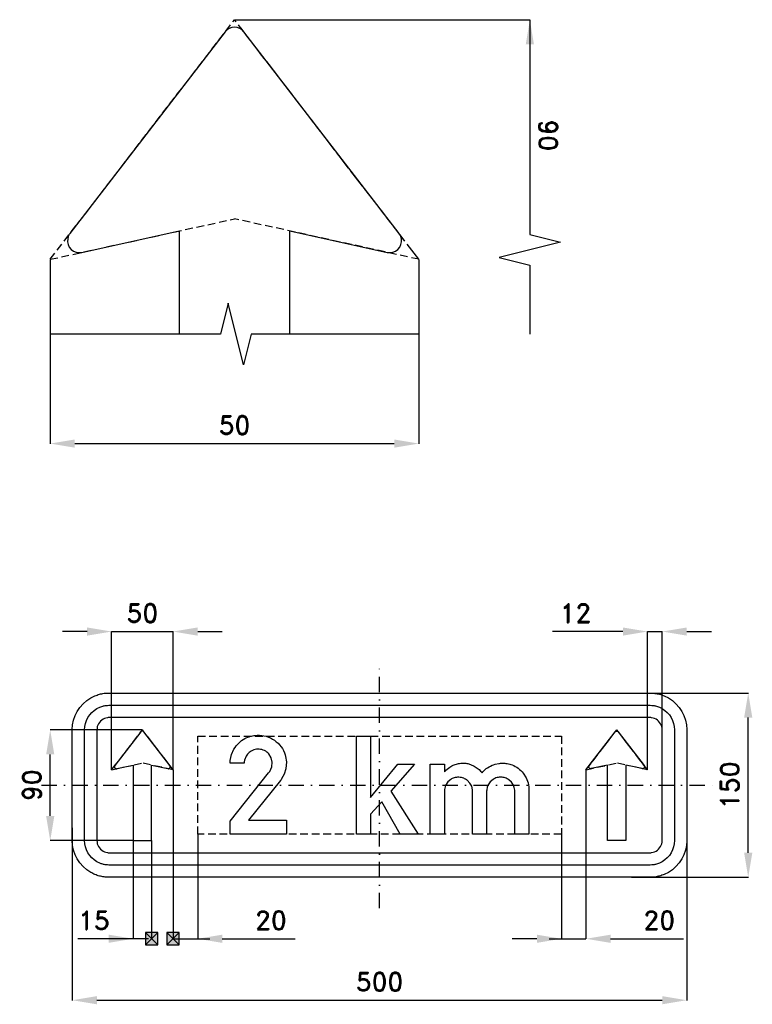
# Model space of a CAD drawing. Header units: millimetres. Extents: x -293 to 1625, y -178 to 722.
import ezdxf

# ---------------------------------------------------------------- set-up
doc = ezdxf.new("R2010")
doc.units = ezdxf.units.MM
doc.header["$LTSCALE"] = 5
doc.linetypes.add('ČERCHOVANÁX2', pattern=[2, 1, -0.5, 0, -0.5])
doc.linetypes.add('ČÁRKOVANÁX2', pattern=[1.5, 1, -0.5])
doc.layers.add('Kóty', color=2, linetype='Continuous')
doc.layers.add('Značka', color=7, linetype='Continuous')
doc.styles.get("Standard").update_dxf_attribs({"font": 'romand.shx', "height": 15})
doc.dimstyles.get("Standard").update_dxf_attribs({"dimtxt": 15, "dimasz": 20, "dimexe": 0.18, "dimexo": 0.0625, "dimgap": 7.5, "dimtad": 1, "dimdec": 0, "dimzin": 0, "dimdsep": 46, "dimtxsty": 'Standard', "dimcen": 0.09, "dimadec": 0, "dimazin": 0, "dimtfac": 1, "dimtdec": 0, "dimtofl": 0, "dimtmove": 0, "dimatfit": 3, "dimfxl": 1, "dimtolj": 1, "dimtzin": 0, "dimarcsym": 0})

# ---------------------------------------------------------------- blocks, each defined once
blk = doc.blocks.new('*D0')
at = {"layer": 'Defpoints', "color": 0, "transparency": 16777216}
for p in [(-250, -34.68), (250, -34.68), (250, -175)]:
    blk.add_point(p, dxfattribs=at)
at = {"layer": 'Kóty', "color": 0, "lineweight": -2, "transparency": 16777216}
for p, q in [((-250, -34.75), (-250, -175.18)), ((250, -34.75), (250, -175.18)), ((-230, -175), (230, -175))]:
    blk.add_line(p, q, dxfattribs=at)
at = {"layer": 'Kóty', "color": 0, "transparency": 16777216}
for points in [[(-230, -171.67), (-230, -178.33), (-250, -175)], [(230, -171.67), (230, -178.33), (250, -175)]]:
    blk.add_solid(points, dxfattribs=at)
at = {"layer": 'Kóty', "color": 0, "transparency": 16777216, "insert": (0, -160), "char_height": 15, "attachment_point": 5}
blk.add_mtext('\\A1;500', dxfattribs=at)
blk = doc.blocks.new('*D1')
at = {"layer": 'Defpoints', "color": 0, "transparency": 16777216}
for p in [(205, 75), (300, 75), (205, -75)]:
    blk.add_point(p, dxfattribs=at)
at = {"layer": 'Kóty', "color": 0, "lineweight": -2, "transparency": 16777216}
for p, q in [((205.06, 75), (300.18, 75)), ((300, -55), (300, 55)), ((205.06, -75), (300.18, -75))]:
    blk.add_line(p, q, dxfattribs=at)
at = {"layer": 'Kóty', "color": 0, "transparency": 16777216}
for points in [[(296.67, 55), (303.33, 55), (300, 75)], [(296.67, -55), (303.33, -55), (300, -75)]]:
    blk.add_solid(points, dxfattribs=at)
at = {"layer": 'Kóty', "color": 0, "transparency": 16777216, "insert": (285, 0), "char_height": 15, "attachment_point": 5, "rotation": 90}
blk.add_mtext('\\A1;150', dxfattribs=at)
blk = doc.blocks.new('*D2')
at = {"layer": 'Defpoints', "color": 0, "transparency": 16777216}
for p in [(218, 125), (218, 12.5), (230, 9.67)]:
    blk.add_point(p, dxfattribs=at)
at = {"layer": 'Kóty', "color": 0, "lineweight": -2, "transparency": 16777216}
for p, q in [((198, 125), (140.85, 125)), ((218, 12.56), (218, 125.18)), ((230, 9.73), (230, 125.18)), ((250, 125), (270, 125))]:
    blk.add_line(p, q, dxfattribs=at)
at = {"layer": 'Kóty', "color": 0, "transparency": 16777216}
for points in [[(198, 128.33), (198, 121.67), (218, 125)], [(250, 128.33), (250, 121.67), (230, 125)]]:
    blk.add_solid(points, dxfattribs=at)
at = {"layer": 'Kóty', "color": 0, "transparency": 16777216, "insert": (159.43, 140), "char_height": 15, "attachment_point": 5}
blk.add_mtext('\\A1;12', dxfattribs=at)
blk = doc.blocks.new('*D3')
at = {"layer": 'Defpoints', "color": 0, "transparency": 16777216}
for p in [(-267.98, 427.91), (31.98, 427.91), (31.98, 277.96)]:
    blk.add_point(p, dxfattribs=at)
at = {"layer": 'Kóty', "color": 0, "lineweight": -2, "transparency": 16777216}
for p, q in [((-267.98, 427.85), (-267.98, 277.78)), ((31.98, 427.85), (31.98, 277.78)), ((-247.98, 277.96), (11.98, 277.96))]:
    blk.add_line(p, q, dxfattribs=at)
at = {"layer": 'Kóty', "color": 0, "transparency": 16777216}
for points in [[(-247.98, 281.29), (-247.98, 274.63), (-267.98, 277.96)], [(11.98, 281.29), (11.98, 274.63), (31.98, 277.96)]]:
    blk.add_solid(points, dxfattribs=at)
at = {"layer": 'Kóty', "color": 0, "transparency": 16777216, "insert": (-118, 292.96), "char_height": 15, "attachment_point": 5}
blk.add_mtext('\\A1;50', dxfattribs=at)
blk = doc.blocks.new('*D4')
at = {"layer": 'Defpoints', "color": 0, "transparency": 16777216}
for p in [(-267.98, 45), (-193, 45), (-200.5, -45.06)]:
    blk.add_point(p, dxfattribs=at)
at = {"layer": 'Kóty', "color": 0, "lineweight": -2, "transparency": 16777216}
for p, q in [((-193.06, 45), (-268.16, 45)), ((-267.98, -25.06), (-267.98, 25)), ((-200.56, -45.06), (-268.16, -45.06))]:
    blk.add_line(p, q, dxfattribs=at)
at = {"layer": 'Kóty', "color": 0, "transparency": 16777216}
for points in [[(-271.32, 25), (-264.65, 25), (-267.98, 45)], [(-271.32, -25.06), (-264.65, -25.06), (-267.98, -45.06)]]:
    blk.add_solid(points, dxfattribs=at)
at = {"layer": 'Kóty', "color": 0, "transparency": 16777216, "insert": (-282.98, -0.03), "char_height": 15, "attachment_point": 5, "rotation": 90}
blk.add_mtext('\\A1;90', dxfattribs=at)
blk = doc.blocks.new('*D5')
at = {"layer": 'Defpoints', "color": 0, "transparency": 16777216}
for p in [(-168, 125), (-218, 12.5), (-168, 12.5)]:
    blk.add_point(p, dxfattribs=at)
at = {"layer": 'Kóty', "color": 0, "lineweight": -2, "transparency": 16777216}
for p, q in [((-238, 125), (-258, 125)), ((-218, 12.56), (-218, 125.18)), ((-168, 12.56), (-168, 125.18)), ((-148, 125), (-128, 125))]:
    blk.add_line(p, q, dxfattribs=at)
at = {"layer": 'Kóty', "color": 0, "transparency": 16777216}
for points in [[(-238, 128.33), (-238, 121.67), (-218, 125)], [(-148, 128.33), (-148, 121.67), (-168, 125)]]:
    blk.add_solid(points, dxfattribs=at)
at = {"layer": 'Kóty', "color": 0, "transparency": 16777216, "insert": (-193, 140), "char_height": 15, "attachment_point": 5}
blk.add_mtext('\\A1;50', dxfattribs=at)
blk = doc.blocks.new('*D6')
at = {"layer": 'Defpoints', "color": 0, "transparency": 16777216}
for p in [(168, 12.44), (148, -40), (168, -125)]:
    blk.add_point(p, dxfattribs=at)
at = {"layer": 'Kóty', "color": 0, "lineweight": -2, "transparency": 16777216}
for p, q in [((168, 12.38), (168, -125.18)), ((148, -40.06), (148, -125.18)), ((128, -125), (108, -125)), ((188, -125), (247.29, -125))]:
    blk.add_line(p, q, dxfattribs=at)
at = {"layer": 'Kóty', "color": 0, "transparency": 16777216}
for points in [[(128, -121.67), (128, -128.33), (148, -125)], [(188, -121.67), (188, -128.33), (168, -125)]]:
    blk.add_solid(points, dxfattribs=at)
at = {"layer": 'Kóty', "color": 0, "transparency": 16777216, "insert": (227.65, -110), "char_height": 15, "attachment_point": 5}
blk.add_mtext('\\A1;20', dxfattribs=at)

msp = doc.modelspace()

# ---------------------------------------------------------------- hatches: boundary and pattern name
at = {"layer": 'Kóty'}
h = msp.add_hatch(color=256, dxfattribs=at)
h.dxf.hatch_style = 1
h.paths.add_polyline_path([(-190.5, -130), (-180.5, -130), (-180.5, -120), (-190.5, -120)])
h = msp.add_hatch(color=256, dxfattribs=at)
h.dxf.hatch_style = 1
h.paths.add_polyline_path([(-173, -130), (-163, -130), (-163, -120), (-173, -120)])

# ---------------------------------------------------------------- linework, layer by layer
for p, q in [((-118, 622.92), (122.32, 622.92)), ((122.32, 622.92), (122.32, 448.13)), ((122.32, 423.13), (122.32, 367.11)), ((-168, 12.44), (-168, -125.18)), ((-168, 4.54), (-168, -125.18)), ((-148, -40.06), (-148, -125.18)), ((-200.5, -45.06), (-200.5, -125.18)), ((-185.5, -45.06), (-185.5, -125.18)), ((-208, -125), (-245.44, -125)), ((-188, -125), (-208, -125)), ((-188, -125), (-208, -125)), ((-128, -125), (-68.72, -125))]:
    msp.add_line(p, q, dxfattribs=at)
for points in [[(122.32, 448.13), (147.32, 441.88), (97.32, 429.38), (122.32, 423.13)], [(-218, 125), (-168, 125)], [(218, 125), (230, 125)], [(-190.5, -120), (-180.5, -130)], [(-180.5, -120), (-190.5, -130)], [(-173, -120), (-163, -130)], [(-163, -120), (-173, -130)], [(-168, -125), (-138, -125)], [(138, -125), (168, -125)]]:
    msp.add_lwpolyline(points, dxfattribs=at)
for points in [[(-190.5, -130), (-180.5, -130), (-180.5, -120), (-190.5, -120)], [(-173, -130), (-163, -130), (-163, -120), (-173, -120)]]:
    msp.add_lwpolyline(points, close=True, dxfattribs=at)
for points in [[(125.65, 602.92), (118.99, 602.92), (122.32, 622.92)], [(-220.5, -121.67), (-220.5, -128.33), (-200.5, -125)], [(-128, -121.67), (-128, -128.33), (-148, -125)]]:
    msp.add_solid(points, dxfattribs=at)
at = {"layer": 'Značka', "color": 6, "linetype": 'ČÁRKOVANÁX2', "ltscale": 1.25}
for p, q in [((-267.98, 427.91), (-118, 622.92)), ((-267.98, 427.91), (-118, 622.92)), ((31.98, 427.91), (-118, 622.92)), ((-267.98, 427.91), (-118, 460.91)), ((-267.98, 427.91), (-118, 460.91)), ((31.98, 427.91), (-118, 460.91)), ((31.98, 427.91), (-118, 460.91)), ((-218, 12.5), (-193, 45)), ((-218, 12.5), (-193, 45)), ((-168, 12.5), (-193, 45)), ((168, 12.5), (193, 45)), ((218, 12.5), (193, 45)), ((-218, 12.5), (-193, 18)), ((-218, 12.5), (-193, 18)), ((-168, 12.5), (-193, 18)), ((-168, 12.5), (-193, 18)), ((168, 12.5), (193, 18)), ((168, 12.5), (193, 18)), ((218, 12.5), (193, 18)), ((218, 12.5), (193, 18))]:
    msp.add_line(p, q, dxfattribs=at)
at = {"layer": 'Značka', "color": 6, "linetype": 'ČÁRKOVANÁX2', "ltscale": 2.5}
for p, q in [((31.98, 427.91), (-118, 622.92)), ((-168, 12.5), (-193, 45)), ((168, 12.5), (193, 45)), ((218, 12.5), (193, 45))]:
    msp.add_line(p, q, dxfattribs=at)
at = {"layer": 'Značka', "color": 7}
for p, q in [((-129.5, 367.11), (-267.98, 367.11)), ((31.98, 367.11), (-104.5, 367.11))]:
    msp.add_line(p, q, dxfattribs=at)
at = {"layer": 'Značka', "color": 5}
for points in [[(-73, 367.11), (-73, 451.01), (6.26, 433.57), (6.74, 433.49), (7.16, 433.42), (9.08, 433.36), (10.88, 433.7), (13.04, 434.59), (14.96, 436), (16.46, 437.8), (17.42, 439.92), (17.9, 442.21), (17.78, 444.55), (17.3, 446.37), (16.46, 448.03), (16.22, 448.42), (15.92, 448.8), (-110.38, 613.02), (-110.68, 613.36), (-110.98, 613.69), (-112.24, 614.87), (-113.74, 615.78), (-115.84, 616.53), (-118, 616.77), (-120.16, 616.53), (-122.26, 615.78), (-123.76, 614.87), (-125.02, 613.69), (-125.32, 613.36), (-125.62, 613.02), (-251.92, 448.8), (-252.22, 448.42), (-252.46, 448.03), (-253.3, 446.36), (-253.78, 444.55), (-253.9, 442.21), (-253.42, 439.92), (-252.46, 437.79), (-250.96, 436), (-249.04, 434.59), (-246.88, 433.7), (-245.02, 433.36), (-243.16, 433.42), (-242.74, 433.49), (-242.26, 433.57), (-163, 451.01)], [(-73, 367.11), (-73, 451.01), (6.26, 433.57), (6.74, 433.49), (7.16, 433.42), (9.08, 433.36), (10.88, 433.7), (13.04, 434.59), (14.96, 436), (16.46, 437.8), (17.42, 439.92), (17.9, 442.21), (17.78, 444.55), (17.3, 446.37), (16.46, 448.03), (16.22, 448.42), (15.92, 448.8), (-110.38, 613.02), (-110.68, 613.36), (-110.98, 613.69), (-112.24, 614.87), (-113.74, 615.78), (-115.84, 616.53), (-118, 616.77), (-120.16, 616.53), (-122.26, 615.78), (-123.76, 614.87), (-125.02, 613.69), (-125.32, 613.36), (-125.62, 613.02), (-251.92, 448.8), (-252.22, 448.42), (-252.46, 448.03), (-253.3, 446.36), (-253.78, 444.55), (-253.9, 442.21), (-253.42, 439.92), (-252.46, 437.79), (-250.96, 436), (-249.04, 434.59), (-246.88, 433.7), (-245.02, 433.36), (-243.16, 433.42), (-242.74, 433.49), (-242.26, 433.57), (-163, 451.01)], [(-163, 451.01), (-163, 367.11)], [(-163, 451.01), (-163, 367.11)], [(-200.5, 16.35), (-200.5, -45), (-185.5, -45), (-185.5, 16.35), (-172.29, 13.44), (-172.21, 13.43), (-172.14, 13.42), (-171.82, 13.41), (-171.52, 13.46), (-171.16, 13.61), (-170.84, 13.85), (-170.59, 14.15), (-170.43, 14.5), (-170.35, 14.88), (-170.37, 15.27), (-170.45, 15.58), (-170.59, 15.85), (-170.63, 15.92), (-170.68, 15.98), (-191.73, 43.35), (-191.78, 43.41), (-191.83, 43.46), (-192.04, 43.66), (-192.29, 43.81), (-192.64, 43.94), (-193, 43.98), (-193.36, 43.94), (-193.71, 43.81), (-193.96, 43.66), (-194.17, 43.46), (-194.22, 43.41), (-194.27, 43.35), (-215.32, 15.98), (-215.37, 15.92), (-215.41, 15.85), (-215.55, 15.57), (-215.63, 15.27), (-215.65, 14.88), (-215.57, 14.5), (-215.41, 14.15), (-215.16, 13.85), (-214.84, 13.61), (-214.48, 13.46), (-214.17, 13.41), (-213.86, 13.42), (-213.79, 13.43), (-213.71, 13.44), (-200.5, 16.35)], [(-200.5, 16.35), (-200.5, -45), (-185.5, -45), (-185.5, 16.35), (-172.29, 13.44), (-172.21, 13.43), (-172.14, 13.42), (-171.82, 13.41), (-171.52, 13.46), (-171.16, 13.61), (-170.84, 13.85), (-170.59, 14.15), (-170.43, 14.5), (-170.35, 14.88), (-170.37, 15.27), (-170.45, 15.58), (-170.59, 15.85), (-170.63, 15.92), (-170.68, 15.98), (-191.73, 43.35), (-191.78, 43.41), (-191.83, 43.46), (-192.04, 43.66), (-192.29, 43.81), (-192.64, 43.94), (-193, 43.98), (-193.36, 43.94), (-193.71, 43.81), (-193.96, 43.66), (-194.17, 43.46), (-194.22, 43.41), (-194.27, 43.35), (-215.32, 15.98), (-215.37, 15.92), (-215.41, 15.85), (-215.55, 15.57), (-215.63, 15.27), (-215.65, 14.88), (-215.57, 14.5), (-215.41, 14.15), (-215.16, 13.85), (-214.84, 13.61), (-214.48, 13.46), (-214.17, 13.41), (-213.86, 13.42), (-213.79, 13.43), (-213.71, 13.44), (-200.5, 16.35)], [(-18.71, -40), (-18.71, 40), (-7.3, 40), (-7.3, -9.97), (14.94, 17.06), (28.52, 17.06), (9.15, -5), (31.3, -40), (16.87, -40), (1.99, -13.68), (-7.3, -23.62), (-7.3, -40), (-18.71, -40)]]:
    msp.add_lwpolyline(points, dxfattribs=at)
at = {"layer": 'Značka', "color": 7}
msp.add_lwpolyline([(-104.5, 367.11), (-110.75, 342.11), (-123.25, 392.11), (-129.5, 367.11)], dxfattribs=at)
at = {"layer": 'Značka', "color": 6, "linetype": 'ČERCHOVANÁX2', "ltscale": 2.5}
for points in [[(0, -100), (0, 100)], [(-275, 0), (275, 0)]]:
    msp.add_lwpolyline(points, dxfattribs=at)
at = {"layer": 'Značka', "color": 5}
for points in [[(-220, -75), (-220.12, -75), (-220.24, -75, -0.03218), (-224.11, -74.73, -0.035433), (-227.92, -73.94, -0.036283), (-231.6, -72.69, -0.03446), (-235.07, -70.94), (-238.3, -68.79), (-241.21, -66.21), (-243.79, -63.3), (-245.94, -60.07), (-247.68, -56.6), (-248.94, -52.92), (-249.74, -49.11), (-250, -45.24), (-250, -45.12), (-250, -45), (-250, 45), (-250, 45.12), (-250, 45.24), (-249.73, 49.11), (-248.94, 52.92), (-247.69, 56.6), (-245.94, 60.07), (-243.79, 63.3), (-241.21, 66.21), (-238.3, 68.79), (-235.07, 70.94), (-231.6, 72.68, -0.03342), (-227.92, 73.94, -0.034135), (-224.11, 74.74, -0.036741), (-220.24, 75), (-220.12, 75), (-220, 75), (220, 75), (220.12, 75), (220.24, 75, -0.03218), (224.11, 74.73, -0.035433), (227.92, 73.94, -0.036283), (231.6, 72.69), (235.07, 70.94), (238.3, 68.79), (241.21, 66.21), (243.79, 63.3), (245.94, 60.07), (247.68, 56.6), (248.94, 52.92), (249.74, 49.11), (250, 45.24), (250, 45.12), (250, 45), (250, -45), (250, -45.12), (250, -45.24), (249.73, -49.11), (248.94, -52.92), (247.69, -56.6), (245.94, -60.07), (243.79, -63.3), (241.21, -66.21), (238.3, -68.79), (235.07, -70.94), (231.6, -72.68, -0.03342), (227.92, -73.94, -0.034135), (224.11, -74.74, -0.036741), (220.24, -75), (220.12, -75), (220, -75), (-220, -75)], [(-220, -65), (-220.08, -65), (-220.16, -65, -0.032185), (-222.74, -64.82, -0.035458), (-225.28, -64.29, -0.036271), (-227.73, -63.46), (-230.05, -62.29), (-232.2, -60.86), (-234.14, -59.14), (-235.86, -57.2), (-237.29, -55.05), (-238.45, -52.73), (-239.29, -50.28), (-239.83, -47.74), (-240, -45.16), (-240, -45.08), (-240, -45), (-240, 45), (-240, 45.08), (-240, 45.16), (-239.82, 47.74), (-239.29, 50.28), (-238.46, 52.73), (-237.29, 55.05), (-235.86, 57.2), (-234.14, 59.14), (-232.2, 60.86), (-230.05, 62.29), (-227.73, 63.45), (-225.28, 64.29, -0.034162), (-222.74, 64.83, -0.036746), (-220.16, 65), (-220.08, 65), (-220, 65), (220, 65), (220.08, 65), (220.16, 65, -0.032185), (222.74, 64.82, -0.035458), (225.28, 64.29), (227.73, 63.46), (230.05, 62.29), (232.2, 60.86), (234.14, 59.14), (235.86, 57.2), (237.29, 55.05), (238.45, 52.73), (239.29, 50.28), (239.83, 47.74), (240, 45.16), (240, 45.08), (240, 45), (240, -45), (240, -45.08), (240, -45.16), (239.82, -47.74), (239.29, -50.28), (238.46, -52.73), (237.29, -55.05), (235.86, -57.2), (234.14, -59.14), (232.2, -60.86), (230.05, -62.29), (227.73, -63.45), (225.28, -64.29, -0.034162), (222.74, -64.83, -0.036746), (220.16, -65), (220.08, -65), (220, -65), (-220, -65)], [(-220, -55), (220, -55), (220.04, -55), (220.08, -55, 0.032172), (221.37, -54.91), (222.64, -54.65), (223.87, -54.23), (225.02, -53.65), (226.1, -52.93), (227.07, -52.07), (227.93, -51.1), (228.65, -50.02), (229.23, -48.87), (229.65, -47.64), (229.91, -46.37), (230, -45.08), (230, -45.04), (230, -45), (230, 45), (230, 45.04), (230, 45.08), (229.91, 46.37), (229.65, 47.64), (229.23, 48.87), (228.65, 50.02), (227.93, 51.1), (227.07, 52.07), (226.1, 52.93), (225.02, 53.65), (223.87, 54.23), (222.64, 54.65), (221.37, 54.91, 0.036731), (220.08, 55), (220.04, 55), (220, 55), (-220, 55), (-220.04, 55), (-220.08, 55, 0.032172), (-221.37, 54.91), (-222.64, 54.65), (-223.87, 54.23), (-225.02, 53.65), (-226.1, 52.93), (-227.07, 52.07), (-227.93, 51.1), (-228.65, 50.02), (-229.23, 48.87), (-229.65, 47.64), (-229.91, 46.37), (-230, 45.08), (-230, 45.04), (-230, 45), (-230, -45), (-230, -45.04), (-230, -45.08), (-229.91, -46.37), (-229.65, -47.64), (-229.23, -48.87), (-228.65, -50.02), (-227.93, -51.1), (-227.07, -52.07), (-226.1, -52.93), (-225.02, -53.65), (-223.87, -54.23), (-222.64, -54.65), (-221.37, -54.91, 0.036731), (-220.08, -55), (-220.04, -55), (-220, -55)], [(-121.52, -40), (-121.52, -29.31), (-90.23, 10.07), (-89.77, 10.65), (-89.33, 11.25), (-87.64, 14.81), (-87.26, 18.73), (-88.09, 22.28), (-90.1, 25.37, 0.098149), (-93.64, 28.13, 0.106071), (-97.95, 29.27, 0.106173), (-102.32, 28.73, 0.099967), (-106.16, 26.47, 0.083729), (-108.55, 23.7), (-109.84, 20.35), (-110.03, 19.12), (-110.14, 17.87), (-121.52, 17.87), (-121.49, 18.94), (-121.44, 20.02), (-120.49, 24.82), (-118.44, 29.31, -0.072157), (-114.63, 34.23, -0.07228), (-109.6, 37.86, -0.061454), (-104.77, 39.85, -0.059926), (-99.6, 40.62, -0.083053), (-92.21, 39.76, -0.087018), (-85.5, 36.49, -0.087705), (-80.12, 31.31, -0.087707), (-76.84, 24.65, -0.068467), (-75.82, 18.96), (-76.3, 13.18), (-77.56, 8.88), (-79.71, 5.02), (-80.14, 4.43), (-80.58, 3.86), (-106.57, -28.58), (-75.85, -28.58), (-75.85, -40), (-121.52, -40)], [(185.5, 16.35), (172.29, 13.44), (172.21, 13.43), (172.14, 13.42), (171.82, 13.41), (171.52, 13.46), (171.16, 13.61), (170.84, 13.85), (170.59, 14.15), (170.43, 14.5), (170.35, 14.88), (170.37, 15.27), (170.45, 15.58), (170.59, 15.85), (170.63, 15.92), (170.68, 15.98), (191.73, 43.35), (191.78, 43.41), (191.83, 43.46), (192.04, 43.66), (192.29, 43.81), (192.64, 43.94), (193, 43.98), (193.36, 43.94), (193.71, 43.81), (193.96, 43.66), (194.17, 43.46), (194.22, 43.41), (194.27, 43.35), (215.32, 15.98), (215.37, 15.92), (215.41, 15.85), (215.55, 15.57), (215.63, 15.27), (215.65, 14.88), (215.57, 14.5), (215.41, 14.15), (215.16, 13.85), (214.84, 13.61), (214.48, 13.46), (214.17, 13.41, -0.057099), (213.86, 13.42), (213.79, 13.43), (213.71, 13.44), (200.5, 16.35), (200.5, -45), (185.5, -45), (185.5, 16.35)], [(185.5, 16.35), (172.29, 13.44), (172.21, 13.43), (172.14, 13.42), (171.82, 13.41), (171.52, 13.46), (171.16, 13.61), (170.84, 13.85), (170.59, 14.15), (170.43, 14.5), (170.35, 14.88), (170.37, 15.27), (170.45, 15.58), (170.59, 15.85), (170.63, 15.92), (170.68, 15.98), (191.73, 43.35), (191.78, 43.41), (191.83, 43.46), (192.04, 43.66), (192.29, 43.81), (192.64, 43.94), (193, 43.98), (193.36, 43.94), (193.71, 43.81), (193.96, 43.66), (194.17, 43.46), (194.22, 43.41), (194.27, 43.35), (215.32, 15.98), (215.37, 15.92), (215.41, 15.85), (215.55, 15.57), (215.63, 15.27), (215.65, 14.88), (215.57, 14.5), (215.41, 14.15), (215.16, 13.85), (214.84, 13.61), (214.48, 13.46), (214.17, 13.41, -0.057099), (213.86, 13.42), (213.79, 13.43), (213.71, 13.44), (200.5, 16.35), (200.5, -45), (185.5, -45), (185.5, 16.35)], [(41.3, -39.99), (41.3, 17.18), (52.79, 17.18), (52.79, 10.81), (53.41, 11.5), (54.05, 12.18), (57.18, 14.73, -0.054632), (60.79, 16.56, -0.049823), (64.24, 17.59, -0.049908), (67.81, 17.91, -0.044585), (71, 17.66, -0.045387), (74.09, 16.84), (76.92, 15.59), (79.54, 13.91), (80.97, 12.77), (82.26, 11.49), (82.87, 10.77), (83.45, 10.02), (84.13, 10.82), (84.83, 11.6, -0.072032), (89.11, 14.95, -0.066447), (94.17, 17.03), (96.97, 17.67, -0.035844), (99.8, 17.9, -0.050526), (103.89, 17.57, -0.04967), (107.85, 16.43, -0.068301), (112.85, 13.73, -0.073328), (116.89, 9.77), (119.27, 6.01), (120.81, 1.83), (121.19, 0.3), (121.42, -1.26), (121.48, -1.96), (121.52, -2.67), (121.52, -39.99), (110.05, -39.99), (110.05, -4.98), (110.03, -4.55), (110.01, -4.12), (109.65, -1.98), (108.87, 0.05), (107.28, 2.49), (105.1, 4.42, 0.073499), (102.24, 5.89, 0.074315), (99.08, 6.47, 0.080751), (95.6, 6.12, 0.080675), (92.4, 4.69), (90.09, 2.79), (88.44, 0.34), (87.66, -1.73), (87.23, -3.9), (87.19, -4.21), (87.15, -4.52), (87.15, -39.99), (75.69, -39.99), (75.69, -4.75), (75.67, -4.27), (75.65, -3.79), (74.98, -0.93), (73.53, 1.65), (71.31, 3.99, 0.073767), (68.5, 5.57, 0.089044), (64.57, 6.46, 0.093651), (60.6, 5.9, 0.073223), (57.88, 4.64), (55.64, 2.66), (53.78, -0.2), (52.89, -3.45), (52.83, -3.88), (52.79, -4.32), (52.79, -39.99), (41.3, -39.99)]]:
    msp.add_lwpolyline(points, format="xyb", dxfattribs=at)
at = {"layer": 'Značka', "color": 6, "linetype": 'ČÁRKOVANÁX2', "ltscale": 1.25}
msp.add_lwpolyline([(-148, 40), (148, 40), (148, -40), (-148, -40)], close=True, dxfattribs=at)

# ---------------------------------------------------------------- texts
at = {"layer": 'Kóty', "insert": (137.32, 528.83), "char_height": 15, "attachment_point": 5, "rotation": 270}
msp.add_mtext('\\A1;90', dxfattribs=at)
at = {"layer": 'Kóty', "char_height": 15, "attachment_point": 5}
for s, insert in [('\\A1;15', (-232.41, -110)), ('\\A1;20', (-88.36, -110))]:
    msp.add_mtext(s, dxfattribs=dict(at, insert=insert))

# ---------------------------------------------------------------- dimensions: what is measured, and where the dimension line sits
at = {"layer": 'Kóty'}
dim = msp.add_linear_dim(base=(31.98, 277.96), p1=(-267.98, 427.91), p2=(31.98, 427.91), text='50', dimstyle='Standard', dxfattribs=at)
dim.commit()
dim.dimension.update_dxf_attribs({"geometry": '*D3', "text_midpoint": (-118, 292.96)})
for base, p1, p2, picture, middle in [((-168, 125), (-218, 12.5), (-168, 12.5), '*D5', (-193, 140)), ((218, 125), (230, 9.67), (218, 12.5), '*D2', (159.43, 140)), ((168, -125), (148, -40), (168, 12.44), '*D6', (227.65, -110)), ((250, -175), (-250, -34.68), (250, -34.68), '*D0', (0, -160))]:
    dim = msp.add_linear_dim(base=base, p1=p1, p2=p2, dimstyle='Standard', dxfattribs=at)
    dim.commit()
    dim.dimension.update_dxf_attribs({"geometry": picture, "text_midpoint": middle})
for base, p1, p2, picture, middle in [((300, 75), (205, -75), (205, 75), '*D1', (285, 0)), ((-267.98, 45), (-200.5, -45.06), (-193, 45), '*D4', (-282.98, -0.03))]:
    dim = msp.add_linear_dim(base=base, p1=p1, p2=p2, angle=90, dimstyle='Standard', dxfattribs=at)
    dim.commit()
    dim.dimension.update_dxf_attribs({"geometry": picture, "text_midpoint": middle})

doc.saveas('drawing.dxf')
